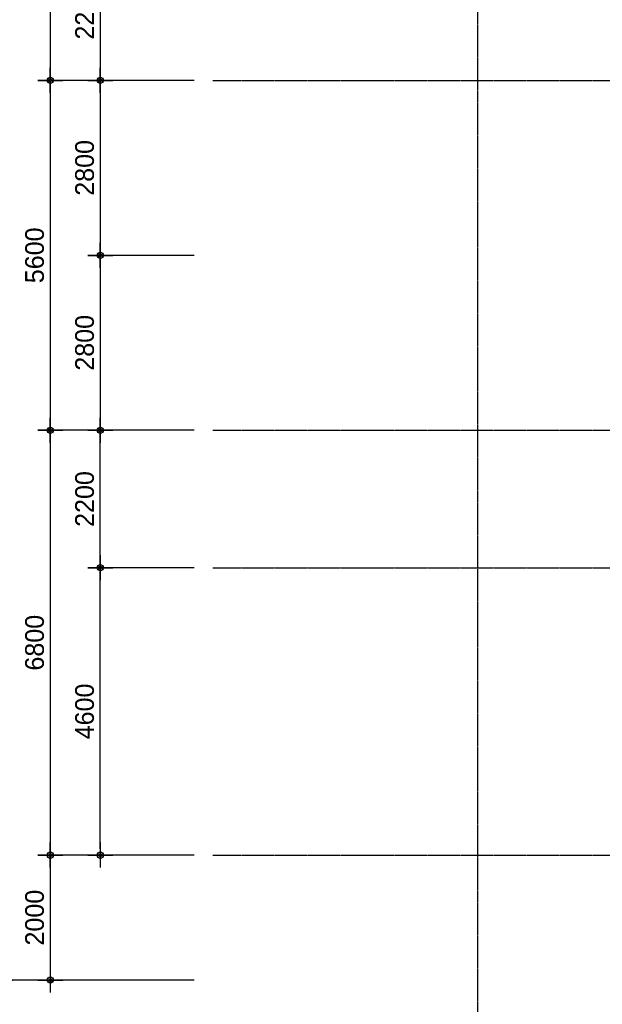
# Model space of a CAD drawing. Header units: millimetres. Extents: x 3837671 to 3921771, y -5256172 to -5196772.
# Tile 3 of 13: x 3850210 to 3859530, y -5243700 to -5227942. Entities that reach past the tile are written whole.
import ezdxf

# ---------------------------------------------------------------- set-up
doc = ezdxf.new("R2010")
doc.units = ezdxf.units.MM
doc.header["$MEASUREMENT"] = 0
doc.linetypes.add('CEN', pattern=[66, 60, -2, 2, -2])
doc.layers.get('DEFPOINTS').update_dxf_attribs({"linetype": 'CONTINUOUS'})
doc.layers.add('CEN', color=13, linetype='CEN')
doc.layers.add('DIM', color=7, linetype='CONTINUOUS')
doc.styles.add('HY울릉도 L', font='txt')
doc.styles.add('SDP-S', font='txt')
doc.dimstyles.new('SMDI-3', dxfattribs={"dimtxt": 3, "dimasz": 1, "dimexe": 2, "dimexo": 3, "dimgap": 1, "dimtad": 1, "dimdsep": 46, "dimtxsty": 'HY울릉도 L', "dimblk": 'Z_DOT', "dimcen": 2.5, "dimdle": 1.5, "dimclrd": 1, "dimclre": 1, "dimclrt": 2, "dimadec": 0, "dimazin": 0, "dimtfac": 1, "dimtix": 1, "dimtmove": 2, "dimatfit": 3, "dimldrblk": 'Z_DOT', "dimfxl": 0, "dimtvp": 1, "dimtolj": 1, "dimtzin": 0, "dimarcsym": 0})

# ---------------------------------------------------------------- blocks, each defined once
blk = doc.blocks.new('Z_DOT')
at = {"layer": 'DIM', "color": 1, "ltscale": 3}
for p, q in [((0, -2), (0, 2)), ((-2, 0), (2, 0))]:
    blk.add_line(p, q, dxfattribs=at)
for radius in [0.5, 0.25]:
    blk.add_circle((0, 0), radius, dxfattribs=at)
blk = doc.blocks.new('*D25')
at = {"layer": 'DEFPOINTS', "color": 0, "ltscale": 3, "transparency": 16777216}
for p in [(3849899, -5220113), (3853299, -5220113), (3853299, -5243313)]:
    blk.add_point(p, dxfattribs=at)
at = {"layer": 'DIM', "color": 1, "lineweight": -2, "ltscale": 3, "transparency": 16777216}
for p, q in [((3852999, -5220113), (3849699, -5220113)), ((3849899, -5243213), (3849899, -5220213)), ((3852999, -5243313), (3849699, -5243313))]:
    blk.add_line(p, q, dxfattribs=at)
at = {"layer": 'DIM', "color": 1, "lineweight": -2, "ltscale": 3, "transparency": 16777216, "xscale": 100, "yscale": 100, "zscale": 100}
for p, rotation in [((3849899, -5220113), 90), ((3849899, -5243313), 270)]:
    blk.add_blockref('Z_DOT', p, dxfattribs=dict(at, rotation=rotation))
at = {"layer": 'DIM', "color": 2, "ltscale": 3, "transparency": 16777216, "insert": (3849649, -5231713), "char_height": 300, "attachment_point": 5, "rotation": 90, "style": 'SDP-S'}
blk.add_mtext('\\A1;23200', dxfattribs=at)
blk = doc.blocks.new('*D28')
at = {"layer": 'DEFPOINTS', "color": 0, "ltscale": 3, "transparency": 16777216}
for p in [(3853299, -5222113), (3850699, -5228913), (3853299, -5228913)]:
    blk.add_point(p, dxfattribs=at)
at = {"layer": 'DIM', "color": 1, "lineweight": -2, "ltscale": 3, "transparency": 16777216}
for p, q in [((3852999, -5222113), (3850499, -5222113)), ((3850699, -5222213), (3850699, -5228813)), ((3852999, -5228913), (3850499, -5228913))]:
    blk.add_line(p, q, dxfattribs=at)
at = {"layer": 'DIM', "color": 1, "lineweight": -2, "ltscale": 3, "transparency": 16777216, "xscale": 100, "yscale": 100, "zscale": 100}
for p, rotation in [((3850699, -5222113), 90), ((3850699, -5228913), 270)]:
    blk.add_blockref('Z_DOT', p, dxfattribs=dict(at, rotation=rotation))
at = {"layer": 'DIM', "color": 2, "ltscale": 3, "transparency": 16777216, "insert": (3850449, -5225513), "char_height": 300, "attachment_point": 5, "rotation": 90, "style": 'SDP-S'}
blk.add_mtext('\\A1;6800', dxfattribs=at)
blk = doc.blocks.new('*D29')
at = {"layer": 'DEFPOINTS', "color": 0, "ltscale": 3, "transparency": 16777216}
for p in [(3853299, -5228913), (3850699, -5234513), (3853299, -5234513)]:
    blk.add_point(p, dxfattribs=at)
at = {"layer": 'DIM', "color": 1, "lineweight": -2, "ltscale": 3, "transparency": 16777216}
for p, q in [((3852999, -5228913), (3850499, -5228913)), ((3850699, -5229013), (3850699, -5234413)), ((3852999, -5234513), (3850499, -5234513))]:
    blk.add_line(p, q, dxfattribs=at)
at = {"layer": 'DIM', "color": 1, "lineweight": -2, "ltscale": 3, "transparency": 16777216, "xscale": 100, "yscale": 100, "zscale": 100}
for p, rotation in [((3850699, -5228913), 90), ((3850699, -5234513), 270)]:
    blk.add_blockref('Z_DOT', p, dxfattribs=dict(at, rotation=rotation))
at = {"layer": 'DIM', "color": 2, "ltscale": 3, "transparency": 16777216, "insert": (3850449, -5231713), "char_height": 300, "attachment_point": 5, "rotation": 90, "style": 'SDP-S'}
blk.add_mtext('\\A1;5600', dxfattribs=at)
blk = doc.blocks.new('*D30')
at = {"layer": 'DEFPOINTS', "color": 0, "ltscale": 3, "transparency": 16777216}
for p in [(3853299, -5234513), (3850699, -5241313), (3853299, -5241313)]:
    blk.add_point(p, dxfattribs=at)
at = {"layer": 'DIM', "color": 1, "lineweight": -2, "ltscale": 3, "transparency": 16777216}
for p, q in [((3852999, -5234513), (3850499, -5234513)), ((3850699, -5234613), (3850699, -5241213)), ((3852999, -5241313), (3850499, -5241313))]:
    blk.add_line(p, q, dxfattribs=at)
at = {"layer": 'DIM', "color": 1, "lineweight": -2, "ltscale": 3, "transparency": 16777216, "xscale": 100, "yscale": 100, "zscale": 100}
for p, rotation in [((3850699, -5234513), 90), ((3850699, -5241313), 270)]:
    blk.add_blockref('Z_DOT', p, dxfattribs=dict(at, rotation=rotation))
at = {"layer": 'DIM', "color": 2, "ltscale": 3, "transparency": 16777216, "insert": (3850449, -5237913), "char_height": 300, "attachment_point": 5, "rotation": 90, "style": 'SDP-S'}
blk.add_mtext('\\A1;6800', dxfattribs=at)
blk = doc.blocks.new('*D31')
at = {"layer": 'DEFPOINTS', "color": 0, "ltscale": 3, "transparency": 16777216}
for p in [(3853299, -5241313), (3850699, -5243313), (3853299, -5243313)]:
    blk.add_point(p, dxfattribs=at)
at = {"layer": 'DIM', "color": 1, "lineweight": -2, "ltscale": 3, "transparency": 16777216}
for p, q in [((3852999, -5241313), (3850499, -5241313)), ((3850699, -5241413), (3850699, -5243213)), ((3852999, -5243313), (3850499, -5243313))]:
    blk.add_line(p, q, dxfattribs=at)
at = {"layer": 'DIM', "color": 1, "lineweight": -2, "ltscale": 3, "transparency": 16777216, "xscale": 100, "yscale": 100, "zscale": 100}
for p, rotation in [((3850699, -5241313), 90), ((3850699, -5243313), 270)]:
    blk.add_blockref('Z_DOT', p, dxfattribs=dict(at, rotation=rotation))
at = {"layer": 'DIM', "color": 2, "ltscale": 3, "transparency": 16777216, "insert": (3850449, -5242313), "char_height": 300, "attachment_point": 5, "rotation": 90, "style": 'SDP-S'}
blk.add_mtext('\\A1;2000', dxfattribs=at)
blk = doc.blocks.new('*D33')
at = {"layer": 'DEFPOINTS', "color": 0, "ltscale": 3, "transparency": 16777216}
for p in [(3853299, -5226713), (3851499, -5228913), (3853299, -5228913)]:
    blk.add_point(p, dxfattribs=at)
at = {"layer": 'DIM', "color": 1, "lineweight": -2, "ltscale": 3, "transparency": 16777216}
for p, q in [((3852999, -5226713), (3851299, -5226713)), ((3851499, -5226813), (3851499, -5228813)), ((3852999, -5228913), (3851299, -5228913))]:
    blk.add_line(p, q, dxfattribs=at)
at = {"layer": 'DIM', "color": 1, "lineweight": -2, "ltscale": 3, "transparency": 16777216, "xscale": 100, "yscale": 100, "zscale": 100}
for p, rotation in [((3851499, -5226713), 90), ((3851499, -5228913), 270)]:
    blk.add_blockref('Z_DOT', p, dxfattribs=dict(at, rotation=rotation))
at = {"layer": 'DIM', "color": 2, "ltscale": 3, "transparency": 16777216, "insert": (3851249, -5227813), "char_height": 300, "attachment_point": 5, "rotation": 90, "style": 'SDP-S'}
blk.add_mtext('\\A1;2200', dxfattribs=at)
blk = doc.blocks.new('*D34')
at = {"layer": 'DEFPOINTS', "color": 0, "ltscale": 3, "transparency": 16777216}
for p in [(3849899, -5243313), (3853299, -5243313), (3853299, -5246263)]:
    blk.add_point(p, dxfattribs=at)
at = {"layer": 'DIM', "color": 1, "lineweight": -2, "ltscale": 3, "transparency": 16777216}
for p, q in [((3852999, -5243313), (3849699, -5243313)), ((3849899, -5246163), (3849899, -5243413)), ((3852999, -5246263), (3849699, -5246263))]:
    blk.add_line(p, q, dxfattribs=at)
at = {"layer": 'DIM', "color": 1, "lineweight": -2, "ltscale": 3, "transparency": 16777216, "xscale": 100, "yscale": 100, "zscale": 100}
for p, rotation in [((3849899, -5243313), 90), ((3849899, -5246263), 270)]:
    blk.add_blockref('Z_DOT', p, dxfattribs=dict(at, rotation=rotation))
at = {"layer": 'DIM', "color": 2, "ltscale": 3, "transparency": 16777216, "insert": (3849649, -5244788), "char_height": 300, "attachment_point": 5, "rotation": 90, "style": 'SDP-S'}
blk.add_mtext('\\A1;2950', dxfattribs=at)
blk = doc.blocks.new('*D35')
at = {"layer": 'DEFPOINTS', "color": 0, "ltscale": 3, "transparency": 16777216}
for p in [(3851499, -5236713), (3853299, -5236713), (3853299, -5241313)]:
    blk.add_point(p, dxfattribs=at)
at = {"layer": 'DIM', "color": 1, "lineweight": -2, "ltscale": 3, "transparency": 16777216}
for p, q in [((3852999, -5236713), (3851299, -5236713)), ((3851499, -5241213), (3851499, -5236813)), ((3852999, -5241313), (3851299, -5241313))]:
    blk.add_line(p, q, dxfattribs=at)
at = {"layer": 'DIM', "color": 1, "lineweight": -2, "ltscale": 3, "transparency": 16777216, "xscale": 100, "yscale": 100, "zscale": 100}
for p, rotation in [((3851499, -5236713), 90), ((3851499, -5241313), 270)]:
    blk.add_blockref('Z_DOT', p, dxfattribs=dict(at, rotation=rotation))
at = {"layer": 'DIM', "color": 2, "ltscale": 3, "transparency": 16777216, "insert": (3851249, -5239013), "char_height": 300, "attachment_point": 5, "rotation": 90, "style": 'SDP-S'}
blk.add_mtext('\\A1;4600', dxfattribs=at)
blk = doc.blocks.new('*D36')
at = {"layer": 'DEFPOINTS', "color": 0, "ltscale": 3, "transparency": 16777216}
for p in [(3851499, -5234513), (3853299, -5234513), (3853299, -5236713)]:
    blk.add_point(p, dxfattribs=at)
at = {"layer": 'DIM', "color": 1, "lineweight": -2, "ltscale": 3, "transparency": 16777216}
for p, q in [((3852999, -5234513), (3851299, -5234513)), ((3851499, -5236613), (3851499, -5234613)), ((3852999, -5236713), (3851299, -5236713))]:
    blk.add_line(p, q, dxfattribs=at)
at = {"layer": 'DIM', "color": 1, "lineweight": -2, "ltscale": 3, "transparency": 16777216, "xscale": 100, "yscale": 100, "zscale": 100}
for p, rotation in [((3851499, -5234513), 90), ((3851499, -5236713), 270)]:
    blk.add_blockref('Z_DOT', p, dxfattribs=dict(at, rotation=rotation))
at = {"layer": 'DIM', "color": 2, "ltscale": 3, "transparency": 16777216, "insert": (3851249, -5235613), "char_height": 300, "attachment_point": 5, "rotation": 90, "style": 'SDP-S'}
blk.add_mtext('\\A1;2200', dxfattribs=at)
blk = doc.blocks.new('*D37')
at = {"layer": 'DEFPOINTS', "color": 0, "ltscale": 3, "transparency": 16777216}
for p in [(3853299, -5228913), (3851499, -5231713), (3853299, -5231713)]:
    blk.add_point(p, dxfattribs=at)
at = {"layer": 'DIM', "color": 1, "lineweight": -2, "ltscale": 3, "transparency": 16777216}
for p, q in [((3852999, -5228913), (3851299, -5228913)), ((3851499, -5229013), (3851499, -5231613)), ((3852999, -5231713), (3851299, -5231713))]:
    blk.add_line(p, q, dxfattribs=at)
at = {"layer": 'DIM', "color": 1, "lineweight": -2, "ltscale": 3, "transparency": 16777216, "xscale": 100, "yscale": 100, "zscale": 100}
for p, rotation in [((3851499, -5228913), 90), ((3851499, -5231713), 270)]:
    blk.add_blockref('Z_DOT', p, dxfattribs=dict(at, rotation=rotation))
at = {"layer": 'DIM', "color": 2, "ltscale": 3, "transparency": 16777216, "insert": (3851249, -5230313), "char_height": 300, "attachment_point": 5, "rotation": 90, "style": 'SDP-S'}
blk.add_mtext('\\A1;2800', dxfattribs=at)
blk = doc.blocks.new('*D38')
at = {"layer": 'DEFPOINTS', "color": 0, "ltscale": 3, "transparency": 16777216}
for p in [(3853299, -5231713), (3851499, -5234513), (3853299, -5234513)]:
    blk.add_point(p, dxfattribs=at)
at = {"layer": 'DIM', "color": 1, "lineweight": -2, "ltscale": 3, "transparency": 16777216}
for p, q in [((3852999, -5231713), (3851299, -5231713)), ((3851499, -5231813), (3851499, -5234413)), ((3852999, -5234513), (3851299, -5234513))]:
    blk.add_line(p, q, dxfattribs=at)
at = {"layer": 'DIM', "color": 1, "lineweight": -2, "ltscale": 3, "transparency": 16777216, "xscale": 100, "yscale": 100, "zscale": 100}
for p, rotation in [((3851499, -5231713), 90), ((3851499, -5234513), 270)]:
    blk.add_blockref('Z_DOT', p, dxfattribs=dict(at, rotation=rotation))
at = {"layer": 'DIM', "color": 2, "ltscale": 3, "transparency": 16777216, "insert": (3851249, -5233113), "char_height": 300, "attachment_point": 5, "rotation": 90, "style": 'SDP-S'}
blk.add_mtext('\\A1;2800', dxfattribs=at)

msp = doc.modelspace()

# ---------------------------------------------------------------- linework, layer by layer
at = {"layer": 'CEN'}
for p, q in [((3857534.289, -5205977.477), (3857534.289, -5250325.917)), ((3853298.874, -5228912.953), (3904157.54, -5228912.953)), ((3853298.874, -5234512.953), (3904157.54, -5234512.953)), ((3853298.874, -5236712.953), (3904157.54, -5236712.953)), ((3853298.874, -5241312.953), (3904157.54, -5241312.953))]:
    msp.add_line(p, q, dxfattribs=at)

# ---------------------------------------------------------------- dimensions: what is measured, and where the dimension line sits
at = {"layer": 'DIM', "ltscale": 3}
for base, p1, p2, angle, picture, middle in [((3849898.874, -5220112.953), (3853298.874, -5243312.953), (3853298.874, -5220112.953), 90, '*D25', (3849648.67, -5231712.953)), ((3850698.874, -5228912.953), (3853298.874, -5222112.953), (3853298.874, -5228912.953), 90, '*D28', (3850448.67, -5225512.953)), ((3851498.916, -5228912.953), (3853298.874, -5226712.953), (3853298.874, -5228912.953), 90, '*D33', (3851248.712, -5227812.953)), ((3850698.874, -5234512.953), (3853298.874, -5228912.953), (3853298.874, -5234512.953), 90, '*D29', (3850448.67, -5231712.953)), ((3851498.916, -5231712.953), (3853298.874, -5228912.953), (3853298.874, -5231712.953), 90, '*D37', (3851248.712, -5230312.953)), ((3851498.916, -5234512.953), (3853298.874, -5231712.953), (3853298.874, -5234512.953), 90, '*D38', (3851248.712, -5233112.953)), ((3850698.874, -5241312.953), (3853298.874, -5234512.953), (3853298.874, -5241312.953), 90, '*D30', (3850448.67, -5237912.953)), ((3851498.916, -5234512.953), (3853298.874, -5236712.953), (3853298.874, -5234512.953), 270, '*D36', (3851248.712, -5235612.953)), ((3851498.916, -5236712.953), (3853298.874, -5241312.953), (3853298.874, -5236712.953), 270, '*D35', (3851248.712, -5239012.953)), ((3850698.874, -5243312.953), (3853298.874, -5241312.953), (3853298.874, -5243312.953), 90, '*D31', (3850448.67, -5242312.953)), ((3849898.874, -5243312.953), (3853298.874, -5246262.953), (3853298.874, -5243312.953), 270, '*D34', (3849648.67, -5244787.953))]:
    dim = msp.add_linear_dim(base=base, p1=p1, p2=p2, angle=angle, dimstyle='SMDI-3', override={"dimscale": 100, "dimtxsty": 'SDP-S'}, dxfattribs=at)
    dim.commit()
    dim.dimension.update_dxf_attribs({"geometry": picture, "text_midpoint": middle})

doc.saveas('drawing.dxf')
